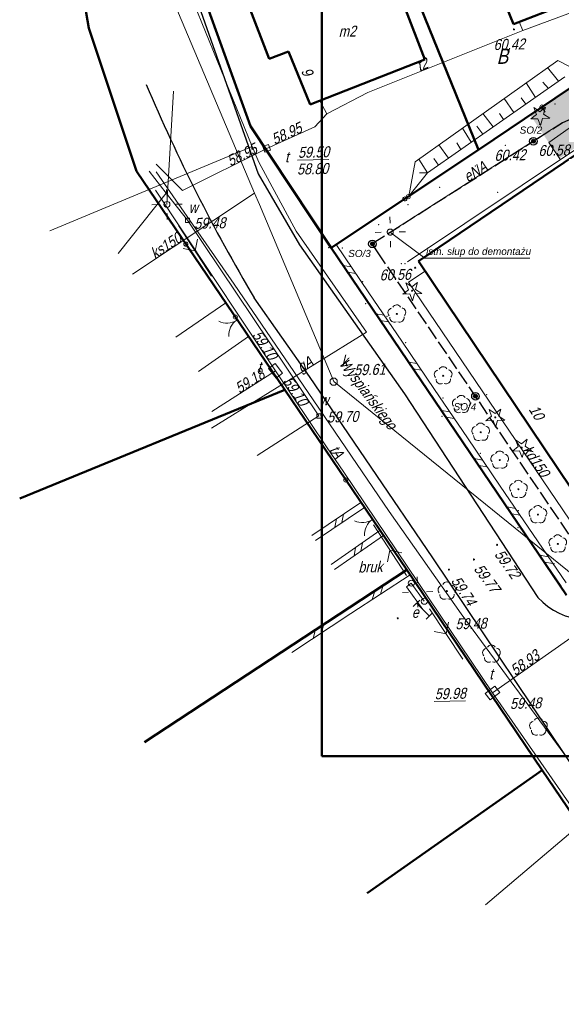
# Model space of a CAD drawing. Header units: metres. Extents: x 5515053 to 5515175, y 5844635 to 5844761.
# Tile 1 of 7: x 5515053 to 5515098, y 5844637 to 5844718. Entities that reach past the tile are written whole.
import ezdxf
from ezdxf.enums import TextEntityAlignment as Align

# ---------------------------------------------------------------- set-up
doc = ezdxf.new("R2010")
doc.units = ezdxf.units.M
doc.header["$LTSCALE"] = 1000
doc.header["$MEASUREMENT"] = 0
for name, pattern in [('0.5_0.5', [1, 0.5, -0.5]), ('1', [0]), ('ACAD_ISO02W100', [15, 12, -3]), ('BUD', [0]), ('GDE', [0]), ('KOC', [2, 1.5, -0.5]), ('KOJ', [0]), ('KOU', [1.5, 1, -0.5]), ('UPE', [0]), ('UPG', [0]), ('UPK', [0]), ('UPT', [0]), ('UPW', [0]), ('WSN', [0]), ('WSQ', [1.75, 1.25, -0.5])]:
    doc.linetypes.add(name, pattern=pattern)
doc.layers.get('0').update_dxf_attribs({"color": 250, "linetype": 'CONTINUOUS', "lineweight": 30})
for name, color, linetype in [('!KZ_GRANICE', 40, '0.5_0.5'), ('!KZ_MAPA', 253, '0.5_0.5'), ('OŚWIETLENIE', 1, 'CONTINUOUS'), ('OŚWIETLENIE2', 1, 'CONTINUOUS'), ('tabelka', 7, 'CONTINUOUS')]:
    doc.layers.add(name, color=color, linetype=linetype)
doc.layers.add('!KZ_NAWIERZCHNIA JEZDNIA', color=254, linetype='CONTINUOUS', lineweight=20, transparency=0.4)
doc.layers.add('!KZ_ZIELEŃ', color=82, linetype='CONTINUOUS', transparency=0.6)
for name, color, linetype, lineweight in [('_elektr sieć energet nN', 1, 'ACAD_ISO02W100', 30), ('EAD_T_1', 7, 'CONTINUOUS', 25), ('EAD_T_2', 7, 'CONTINUOUS', 25), ('EBU_L_1', 7, '1', 50), ('EBU_T_3', 7, 'CONTINUOUS', 18), ('EDZ_L_1', 30, 'GDE', 50), ('EUZ_T_1', 7, 'CONTINUOUS', 25), ('OŚW_PROJ', 2, 'CONTINUOUS', 35), ('point', 5, 'CONTINUOUS', 13), ('SDR_L_1', 7, '1', 25), ('SDR_R_L_1', 7, '1', 35), ('SDR_R_L_2', 7, '1', 18), ('SDR_T_3', 7, 'CONTINUOUS', 18), ('SZO_L_1', 7, '1', 18), ('SZO_R_L_1', 7, '1', 18), ('SZO_R_T_1', 7, 'CONTINUOUS', 18), ('SZO_T_1', 7, 'CONTINUOUS', 18), ('SZZ_R_T_1', 7, 'CONTINUOUS', 18), ('SZZ_R_T_2', 7, 'CONTINUOUS', 18), ('SZZ_T_1', 7, 'CONTINUOUS', 18), ('SZZ_T_2', 7, 'CONTINUOUS', 18), ('UEEA_T_2', 1, 'CONTINUOUS', 18), ('UEEA_T_3', 1, 'CONTINUOUS', 18), ('UEEN_L_1', 1, '1', 18), ('UEEN_R_L_1', 1, '1', 18), ('UEEN_R_T_2', 1, 'CONTINUOUS', 18), ('UEEN_T_7', 1, 'CONTINUOUS', 18), ('UGGN_L_1', 2, '1', 18), ('UGGN_T_2', 2, 'CONTINUOUS', 18), ('UKKA_T_2', 14, 'CONTINUOUS', 18), ('UKKA_T_3', 14, 'CONTINUOUS', 18), ('UKKD_R_L_1', 14, '1', 18), ('UKKD_R_T_2', 14, 'CONTINUOUS', 18), ('UKKS_L_1', 14, '1', 18), ('UKKS_R_T_2', 14, 'CONTINUOUS', 18), ('UTTA_R_T_2', 30, 'CONTINUOUS', 18), ('UTTA_R_T_3', 30, 'CONTINUOUS', 18), ('UTTA_T_2', 30, 'CONTINUOUS', 18), ('UTTA_T_3', 30, 'CONTINUOUS', 18), ('UTTM_L_1', 30, '1', 18), ('UTTM_R_L_1', 30, '1', 18), ('UTTM_R_T_2', 30, 'CONTINUOUS', 18), ('UTTM_R_T_6', 30, 'CONTINUOUS', 18), ('UTTM_T_2', 30, 'CONTINUOUS', 18), ('UTTM_T_6', 30, 'CONTINUOUS', 18), ('UWWA_T_2', 5, 'CONTINUOUS', 18), ('UWWA_T_3', 5, 'CONTINUOUS', 18), ('UWWO_L_1', 5, '1', 18), ('WUK_L_1', 15, '1', 18), ('WUK_R_T_1', 247, 'CONTINUOUS', 18), ('WUK_R_T_3', 247, 'CONTINUOUS', 18), ('WUK_T_1', 237, 'CONTINUOUS', 18), ('WUK_T_3', 247, 'CONTINUOUS', 18)]:
    doc.layers.add(name, color=color, linetype=linetype, lineweight=lineweight)
doc.styles.get("Standard").update_dxf_attribs({"font": 'ARIALN.TTF', "width": 0.75})
doc.styles.add('Ukośny', font='ariali.ttf')

# ---------------------------------------------------------------- blocks, each defined once
blk = doc.blocks.new('BGB')
at = {"color": 253, "lineweight": 13}
for centre, start, end in [((-1.5, 0), 0.00059, 59.99896), ((1.5, 0), 120.00104, 179.99941)]:
    blk.add_arc(centre, 1.5, start, end, dxfattribs=at)
blk = doc.blocks.new('DIG')
at = {"color": 253, "lineweight": 13}
for p, q in [((-0.78225, -0.26495), (-0.3012, 0.09375)), ((-0.3012, 0.09375), (-0.4937, 0.6621)), ((-0.4937, 0.6621), (-0.0039, 0.31545)), ((-0.0039, 0.31545), (0.4771, 0.67415)), ((0.4771, 0.67415), (0.2988, 0.1012)), ((0.2988, 0.1012), (0.7886, -0.24545)), ((-0.18225, -0.2575), (-0.78225, -0.26495)), ((0.01025, -0.82585), (-0.18225, -0.2575)), ((0.1886, -0.2529), (0.01025, -0.82585)), ((0.7886, -0.24545), (0.1886, -0.2529))]:
    blk.add_line(p, q, dxfattribs=at)
blk.add_circle((0, 0), 0.045, dxfattribs=at)
blk = doc.blocks.new('DLI')
at = {"color": 253, "lineweight": 13}
blk.add_circle((0, 0), 0.045, dxfattribs=at)
for centre, start, end in [((-0.357, 0.116), 102.14974, 221.85475), ((0, 0.375), 30.1454, 149.8546), ((0.357, 0.116), 318.14525, 77.85026), ((-0.22, -0.303), 174.15345, 293.84896), ((0.22, -0.303), 246.15104, 5.84655)]:
    blk.add_arc(centre, 0.375, start, end, dxfattribs=at)
blk = doc.blocks.new('DLN')
for centre, start, end in [((-0.357, 0.116), 102.14974, 221.85475), ((0, 0.375), 30.1454, 149.8546), ((0.357, 0.116), 318.14525, 77.85026), ((-0.22, -0.303), 174.15345, 293.84896), ((0.22, -0.303), 246.15104, 5.84655)]:
    blk.add_arc(centre, 0.375, start, end)
blk = doc.blocks.new('DIN')
for p, q in [((-0.78225, -0.26495), (-0.3012, 0.09375)), ((-0.3012, 0.09375), (-0.4937, 0.6621)), ((-0.4937, 0.6621), (-0.0039, 0.31545)), ((-0.0039, 0.31545), (0.4771, 0.67415)), ((0.4771, 0.67415), (0.2988, 0.1012)), ((0.2988, 0.1012), (0.7886, -0.24545)), ((-0.18225, -0.2575), (-0.78225, -0.26495)), ((0.01025, -0.82585), (-0.18225, -0.2575)), ((0.1886, -0.2529), (0.01025, -0.82585)), ((0.7886, -0.24545), (0.1886, -0.2529))]:
    blk.add_line(p, q)
blk = doc.blocks.new('LAT')
at = {"color": 253, "lineweight": 13}
for p, q in [((0, 0.75), (0, 1.25)), ((-1.25, 0), (-0.75, 0)), ((0.75, 0), (1.25, 0)), ((0, -0.75), (0, -1.25))]:
    blk.add_line(p, q, dxfattribs=at)
blk = doc.blocks.new('SLS')
at = {"color": 253, "lineweight": 13}
blk.add_circle((0, 0), 0.25, dxfattribs=at)
blk = doc.blocks.new('STE')
at = {"color": 253, "lineweight": 13}
for p, q in [((-0.75, 0.375), (-0.75, -0.375)), ((-0.75, 0), (0.75, 0)), ((0.75, 0.375), (0.75, -0.375))]:
    blk.add_line(p, q, dxfattribs=at)
blk = doc.blocks.new('PNN')
at = {"color": 253, "lineweight": 13}
for p, q in [((0.75, 0), (5.75, 0)), ((3.25, 0), (2.5429, 0.7071)), ((3.25, 0), (2.5429, -0.7071))]:
    blk.add_line(p, q, dxfattribs=at)
blk = doc.blocks.new('WLZ')
blk.add_circle((0, 0), 0.3)
blk = doc.blocks.new('WLD')
at = {"color": 253, "lineweight": 13}
for p, q in [((0.5, 0.333), (-0.5, 0.333)), ((-0.5, 0.333), (-0.5, -0.333)), ((0.5, -0.333), (0.5, 0.333)), ((-0.5, -0.333), (0.5, -0.333))]:
    blk.add_line(p, q, dxfattribs=at)
blk = doc.blocks.new('WLM')
for p, q in [((0.25, 0.25), (-0.25, 0.25)), ((-0.25, 0.25), (-0.25, -0.25)), ((0.25, -0.25), (0.25, 0.25)), ((-0.25, -0.25), (0.25, -0.25))]:
    blk.add_line(p, q)
blk = doc.blocks.new('ZAS')
at = {"color": 253, "lineweight": 13}
for p, q in [((0.175, 0.175), (-0.175, 0.175)), ((-0.175, 0.175), (-0.175, -0.175)), ((0.175, -0.175), (0.175, 0.175)), ((-0.175, -0.175), (0.175, -0.175))]:
    blk.add_line(p, q, dxfattribs=at)
blk = doc.blocks.new('WSU')
blk.add_circle((0, 0), 0.045)
blk = doc.blocks.new('MAPA')
at = {"color": 253, "lineweight": 13}
for p, q in [((20.462, -59.737), (20.451, -59.237)), ((19.23, -60.515), (19.73, -60.504)), ((21.229, -60.469), (21.729, -60.458)), ((20.497, -61.236), (20.509, -61.736))]:
    blk.add_line(p, q, dxfattribs=at)
blk.add_circle((20.48, -60.487), 0.25, dxfattribs=at)
at = {"layer": 'EBU_L_1', "color": 253, "linetype": 'BUD', "lineweight": 50}
for p, q in [((30.665, -43.287), (28.182, -37.103)), ((38.011, -40.417), (30.665, -43.287)), ((8.774, -41.732), (10.487, -46.164)), ((21.618, -41.786), (23.341, -46.207)), ((10.487, -46.164), (12.061, -45.553)), ((13.855, -49.947), (12.061, -45.553)), ((23.341, -46.207), (13.855, -49.947)), ((23.341, -46.207), (23.341, -46.207)), ((22.806, -62.893), (35.707, -54.163)), ((40.25, -88.887), (22.806, -62.893))]:
    blk.add_line(p, q, dxfattribs=at)
at = {"layer": 'EBU_L_1', "color": 253, "linetype": 'BUD'}
for p, q in [((22.806, -62.893), (35.707, -54.163)), ((40.25, -88.887), (22.806, -62.893))]:
    blk.add_line(p, q, dxfattribs=at)
at = {"layer": 'EDZ_L_1', "color": 253, "linetype": 'GDE'}
for p, q in [((-4.43, -43.61), (-6.57, -31.5)), ((19.45, -33.12), (27.765, -53.697)), ((5.344, -41.791), (8.925, -51.731)), ((43.5, -43.03), (27.765, -53.697)), ((-0.492, -55.459), (-4.43, -43.61)), ((15.61, -61.79), (8.925, -51.731)), ((27.765, -53.697), (15.61, -61.79)), ((-0.492, -55.459), (11.759, -73.541)), ((15.61, -61.79), (35.05, -90.51)), ((-10.139, -82.529), (11.759, -73.541)), ((11.759, -73.541), (21.845, -88.432)), ((21.845, -88.432), (0.168, -102.666)), ((21.845, -88.432), (33.04, -104.977)), ((33.04, -104.977), (18.571, -115.154)), ((46.08, -124.351), (33.04, -104.977))]:
    blk.add_line(p, q, dxfattribs=at)
at = {"layer": 'point', "color": 253}
for p in [(34.093, -49.901, 60.941), (34.093, -49.901, 60.941), (32.835, -51.578, 60.862), (32.835, -51.578, 60.862), (29.996, -53.303, 60.671), (29.996, -53.303, 60.671), (27.501, -55.032, 60.838), (27.501, -55.032, 60.838), (24.57, -56.788, 60.78), (24.57, -56.788, 60.78), (29.359, -57.208, 60.669), (29.359, -57.208, 60.669), (21.934, -58.206, 60.747), (21.934, -58.206, 60.747), (19.51, -59.861, 60.662), (19.51, -59.861, 60.662), (15.398, -61.78, 59.632), (15.398, -61.78, 59.632), (16.524, -61.815, 60.479), (16.524, -61.815, 60.479), (21.403, -63.087, 60.549), (21.403, -63.087, 60.549), (21.701, -63.1, 60.635), (21.701, -63.1, 60.635), (18.191, -64.601, 60.589), (18.191, -64.601, 60.589), (18.45, -66.395, 59.681), (18.45, -66.395, 59.681), (20.208, -67.453, 60.509), (20.208, -67.453, 60.509), (21.741, -69.619, 60.535), (21.741, -69.619, 60.535), (28.446, -73.935, 60.389), (28.446, -73.935, 60.389), (24.845, -74.217, 60.477), (24.845, -74.217, 60.477), (24.742, -75.713, 59.844), (24.742, -75.713, 59.844), (27.911, -78.795, 60.509), (27.911, -78.795, 60.509), (31.073, -83.519, 60.447), (31.073, -83.519, 60.447), (31.029, -84.932, 59.956), (31.029, -84.932, 59.956), (34.017, -87.905, 60.523), (34.017, -87.905, 60.523)]:
    blk.add_point(p, dxfattribs=at)
at = {"layer": 'SDR_L_1', "color": 253, "linetype": 'KOJ', "lineweight": 25}
for p, q in [((4.835, -42.243), (9.576, -55.667)), ((9.576, -55.667), (12.992, -61.54)), ((12.992, -61.54), (21.659, -73.852)), ((13.814, -72.433), (9.232, -65.917)), ((23.993, -87.432), (13.814, -72.433)), ((21.659, -73.852), (32.67, -90.712)), ((36.32, -105.792), (23.993, -87.432))]:
    blk.add_line(p, q, dxfattribs=at)
at = {"layer": 'SDR_L_1', "color": 253, "linetype": 'KOU', "lineweight": 18}
for p, q in [((35.737, -51.552), (33.592, -53.092)), ((33.592, -53.092), (34.535, -54.501))]:
    blk.add_line(p, q, dxfattribs=at)
at = {"layer": 'SDR_L_1', "color": 253, "linetype": 'KOC', "lineweight": 18}
for p, q in [((6.881, -66.342), (2.766, -69.168)), ((4.622, -72.025), (8.766, -69.129))]:
    blk.add_line(p, q, dxfattribs=at)
at = {"layer": 'SDR_L_1', "color": 253, "linetype": 'KOJ', "lineweight": 25}
for centre, radius, start, end in [((134.07, 8.209), 145.187, 202.89666, 210.70106), ((36.997, -86.628), 5.95, 223.34882, 306.9995)]:
    blk.add_arc(centre, radius, start, end, dxfattribs=at)
at = {"layer": 'SDR_R_L_1', "color": 253, "linetype": 'KOC', "lineweight": 18}
blk.add_line((21.917, -62.934), (36.121, -53.434), dxfattribs=at)
at = {"layer": 'SDR_R_L_2', "color": 253, "linetype": '1'}
for p, q in [((18.303, -65.801), (15.589, -61.805)), ((18.717, -65.52), (16.002, -61.524)), ((17.251, -63.362), (16.566, -63.244)), ((17.631, -63.922), (16.946, -63.803)), ((21.018, -69.796), (18.303, -65.801)), ((21.431, -69.515), (18.717, -65.52)), ((19.965, -67.358), (19.28, -67.239)), ((20.345, -67.917), (19.66, -67.799)), ((23.732, -73.792), (21.018, -69.796)), ((24.146, -73.511), (21.431, -69.515)), ((22.68, -71.353), (21.995, -71.235)), ((23.06, -71.913), (22.375, -71.794)), ((26.446, -77.787), (23.732, -73.792)), ((26.86, -77.506), (24.146, -73.511)), ((25.394, -75.349), (24.709, -75.23)), ((25.774, -75.908), (25.089, -75.789)), ((29.161, -81.783), (26.446, -77.787)), ((29.574, -81.502), (26.86, -77.506)), ((28.108, -79.344), (27.423, -79.225)), ((28.488, -79.903), (27.803, -79.785)), ((31.875, -85.778), (29.161, -81.783)), ((32.289, -85.497), (29.574, -81.502)), ((14.012, -85.571), (18.06, -82.837)), ((14.292, -85.986), (18.34, -83.252)), ((16.478, -84.509), (16.603, -83.822)), ((30.823, -83.339), (30.138, -83.221)), ((31.203, -83.899), (30.518, -83.78)), ((15.911, -84.892), (16.036, -84.204)), ((15.595, -87.967), (19.631, -85.163)), ((35.003, -89.492), (32.289, -85.497)), ((15.88, -88.378), (19.917, -85.574)), ((18.06, -86.864), (18.178, -86.173)), ((34.589, -89.773), (31.875, -85.778)), ((17.495, -87.256), (17.613, -86.565)), ((33.537, -87.335), (32.852, -87.216)), ((33.917, -87.894), (33.232, -87.776)), ((21.843, -88.42), (16.955, -91.623)), ((22.117, -88.838), (17.23, -92.041)), ((19.204, -90.149), (18.989, -90.888)), ((19.888, -89.701), (19.673, -90.44)), ((16.955, -91.623), (12.068, -94.827)), ((17.23, -92.041), (12.342, -95.245)), ((14.316, -93.353), (14.102, -94.092)), ((15.001, -92.905), (14.786, -93.643))]:
    blk.add_line(p, q, dxfattribs=at)
at = {"layer": 'SZO_L_1', "color": 253, "linetype": '1'}
for p, q in [((33.011, -50.141), (38.256, -46.586)), ((27.765, -53.697), (33.011, -50.141)), ((21.687, -57.743), (27.765, -53.697)), ((-0.492, -55.459), (3.592, -61.487)), ((15.609, -61.789), (21.687, -57.743)), ((3.592, -61.487), (7.675, -67.514)), ((7.675, -67.514), (11.759, -73.541)), ((11.759, -73.541), (16.802, -80.986)), ((16.802, -80.986), (21.845, -88.432))]:
    blk.add_line(p, q, dxfattribs=at)
for centre in [(33.011, -50.141), (21.687, -57.743), (3.592, -61.487), (7.675, -67.514), (16.802, -80.986)]:
    blk.add_circle(centre, 0.17, dxfattribs=at)
at = {"layer": 'SZO_R_L_1', "color": 253, "linetype": '1'}
for p, q in [((38.256, -46.586), (33.011, -50.141)), ((33.011, -50.141), (27.765, -53.697)), ((27.765, -53.697), (21.967, -57.556)), ((21.967, -57.556), (16.17, -61.416))]:
    blk.add_line(p, q, dxfattribs=at)
for centre in [(33.011, -50.141), (21.967, -57.556)]:
    blk.add_circle(centre, 0.17, dxfattribs=at)
at = {"layer": 'UEEN_L_1', "color": 253, "linetype": 'UPE', "lineweight": 18}
for p, q in [((2.566, -48.827), (2.022, -58.202)), ((22.22, -89.523), (21.817, -89.813)), ((21.817, -89.813), (23.181, -91.712))]:
    blk.add_line(p, q, dxfattribs=at)
at = {"layer": 'UEEN_L_1', "color": 253, "linetype": '1', "lineweight": 18}
blk.add_line((22.22, -89.523), (23.295, -91.019), dxfattribs=at)
at = {"layer": 'UEEN_R_L_1', "color": 253, "linetype": 'UPE', "lineweight": 18}
blk.add_line((34.724, -51.425), (20.48, -60.487), dxfattribs=at)
at = {"layer": 'UGGN_L_1', "color": 253, "linetype": 'UPG', "lineweight": 18}
for p, q in [((4.259, -41.566), (9.074, -53.418)), ((9.074, -53.418), (-7.639, -60.396)), ((9.074, -53.418), (9.614, -54.716)), ((9.614, -54.716), (12.696, -60.406)), ((12.696, -60.406), (18.51, -68.754)), ((18.51, -68.754), (5.72, -76.701))]:
    blk.add_line(p, q, dxfattribs=at)
at = {"layer": 'UKKD_R_L_1', "color": 253, "linetype": 'UPK', "lineweight": 18}
for p, q in [((32.994, -50.145), (33.274, -50.569)), ((23.355, -63.711), (21.996, -64.632)), ((21.996, -64.632), (41.735, -93.824))]:
    blk.add_line(p, q, dxfattribs=at)
at = {"layer": 'UKKS_L_1', "color": 253, "linetype": 'UPK', "lineweight": 18}
for p, q in [((9.273, -57.274), (-2.843, -28.547)), ((-0.825, -63.969), (9.273, -57.274)), ((9.665, -58.216), (9.273, -57.274)), ((15.804, -72.857), (9.665, -58.216)), ((41.735, -93.824), (15.804, -72.857))]:
    blk.add_line(p, q, dxfattribs=at)
at = {"layer": 'UTTM_L_1', "color": 253, "linetype": 'UPT', "lineweight": 18}
for p, q in [((7.586, -64.805), (1.14, -55.492)), ((1.095, -57.033), (5.665, -63.919)), ((5.665, -63.919), (11.002, -71.968)), ((13.694, -73.756), (7.586, -64.805)), ((11.002, -71.968), (15.218, -78.242)), ((20.403, -83.594), (13.694, -73.756)), ((15.218, -78.242), (16.637, -80.35)), ((16.637, -80.35), (28.932, -98.6)), ((26.35, -92.069), (20.403, -83.594)), ((28.932, -98.6), (44.334, -87.722)), ((34.209, -102.77), (26.35, -92.069)), ((28.932, -98.6), (40.066, -114.687)), ((38.382, -108.485), (34.209, -102.77))]:
    blk.add_line(p, q, dxfattribs=at)
at = {"layer": 'UTTM_R_L_1', "color": 253, "linetype": 'UPT', "lineweight": 18}
for p, q in [((41.574, -40.075), (31.428, -43.82)), ((31.428, -43.82), (31.141, -43.106)), ((31.428, -43.82), (18.633, -48.936)), ((15.243, -50.715), (14.658, -49.628)), ((18.633, -48.936), (15.243, -50.715)), ((15.243, -50.715), (14.237, -51.779)), ((14.237, -51.779), (10.277, -53.57)), ((10.277, -53.57), (3.316, -57.052)), ((3.316, -57.052), (1.145, -54.882)), ((11.002, -71.968), (5.748, -75.32))]:
    blk.add_line(p, q, dxfattribs=at)
at = {"layer": 'UWWO_L_1', "color": 253, "linetype": 'UPW', "lineweight": 18}
for p, q in [((0.559, -55.455), (1.971, -57.263)), ((1.971, -57.263), (-2.005, -62.266)), ((1.971, -57.263), (3.733, -59.513)), ((3.733, -59.513), (14.579, -75.696)), ((14.579, -75.696), (9.474, -78.975))]:
    blk.add_line(p, q, dxfattribs=at)
at = {"layer": 'WUK_L_1', "color": 253, "linetype": 'WSQ', "lineweight": 18}
for p, q in [((34.315, -46.294), (22.546, -54.667)), ((36.796, -47.577), (34.315, -46.294)), ((23.567, -55.574), (34.917, -47.65)), ((22.546, -54.667), (22.012, -57.53)), ((22.012, -57.53), (23.567, -55.574)), ((33.04, -104.977), (22.725, -89.732)), ((46.08, -124.351), (33.04, -104.977))]:
    blk.add_line(p, q, dxfattribs=at)
at = {"layer": 'WUK_L_1', "color": 253, "linetype": 'WSN', "lineweight": 18}
for p, q in [((34.395, -48.012), (33.479, -46.883)), ((31.698, -48.155), (32.476, -49.357)), ((33.548, -48.602), (33.097, -48.092)), ((30.684, -50.609), (29.887, -49.447)), ((31.678, -49.915), (31.286, -49.394)), ((28.991, -51.788), (28.135, -50.687)), ((29.847, -51.188), (29.515, -50.676)), ((27.17, -53.06), (26.453, -51.887)), ((28.125, -52.398), (27.639, -51.719)), ((25.299, -54.364), (24.484, -53.282)), ((26.313, -53.66), (25.971, -53.118)), ((23.567, -55.574), (22.851, -54.45)), ((24.463, -54.953), (24.07, -54.392)), ((23.567, -55.574), (22.897, -55.59)), ((28.356, -116.128), (36.116, -109.547))]:
    blk.add_line(p, q, dxfattribs=at)
at = {"layer": 'SZO_R_T_1', "color": 253, "rotation": 124.1130512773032}
blk.add_blockref('BGB', (19.018, -84.256), dxfattribs=at)
at = {"layer": 'SZO_T_1', "color": 253, "rotation": 123.3230715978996}
blk.add_blockref('BGB', (7.805, -67.771), dxfattribs=at)
at = {"layer": 'SZZ_R_T_1', "color": 253, "rotation": 1.322970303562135}
blk.add_blockref('DLI', (21.026, -67.256), dxfattribs=at)
at = {"layer": 'SZZ_R_T_2', "color": 253, "rotation": 1.322970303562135}
blk.add_blockref('DIN', (32.86, -50.848), dxfattribs=at)
at = {"layer": 'SZZ_T_1', "color": 253, "rotation": 1.322970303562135}
for name, p in [('DIG', (22.282, -65.336)), ('DLI', (24.855, -72.368)), ('DLI', (26.35, -74.744)), ('DIG', (29.156, -75.81)), ('DLI', (27.954, -77.038)), ('DIG', (31.344, -78.31)), ('DLI', (29.527, -79.342)), ('DLI', (31.073, -81.757)), ('DLI', (32.682, -83.85)), ('DLI', (34.328, -86.273)), ('DLI', (25.166, -90.175))]:
    blk.add_blockref(name, p, dxfattribs=at)
at = {"layer": 'SZZ_T_2', "color": 253, "rotation": 1.322970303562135}
for p in [(28.847, -95.382), (32.728, -101.414)]:
    blk.add_blockref('DLN', p, dxfattribs=at)
at = {"layer": 'UEEA_T_2', "color": 253}
for name, p, rotation in [('LAT', (2.022, -58.202), 1.322970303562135), ('SLS', (2.022, -58.202), 1.322970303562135), ('LAT', (22.737, -90.252), 1.322970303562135), ('SLS', (22.22, -89.523), 1.322970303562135), ('STE', (23.181, -91.712), 315.0730954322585), ('SLS', (23.295, -91.019), 1.322970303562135)]:
    blk.add_blockref(name, p, dxfattribs=dict(at, rotation=rotation))
at = {"layer": 'UEEN_T_7', "color": 253}
for p, rotation in [((2.578, -59.32), 303.1430703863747), ((22.22, -89.523), 122.8330738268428), ((23.295, -91.019), 303.6030699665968)]:
    blk.add_blockref('PNN', p, dxfattribs=dict(at, rotation=rotation))
at = {"layer": 'UKKA_T_2', "color": 253, "rotation": 1.322970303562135}
blk.add_blockref('WLZ', (15.804, -72.857), dxfattribs=at)
at = {"layer": 'UTTA_R_T_2', "color": 253}
for name, p, rotation in [('WLM', (10.277, -53.57), 289.6430136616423), ('WLD', (11.002, -71.968), 307.9630870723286)]:
    blk.add_blockref(name, p, dxfattribs=dict(at, rotation=rotation))
at = {"layer": 'UTTA_T_2', "color": 253, "rotation": 37.28279613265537}
blk.add_blockref('WLD', (28.932, -98.6), dxfattribs=at)
at = {"layer": 'UWWA_T_2', "color": 253, "rotation": 1.322970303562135}
for p in [(3.733, -59.513), (14.579, -75.696)]:
    blk.add_blockref('ZAS', p, dxfattribs=at)
at = {"layer": 'WUK_R_T_1', "color": 253, "rotation": 1.322970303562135}
blk.add_blockref('WSU', (22.538, -63.43), dxfattribs=at)
at = {"layer": 'WUK_T_1', "color": 253, "rotation": 1.322970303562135}
for p in [(30.705, -43.726), (29.309, -86.349), (27.396, -87.563), (25.325, -88.401), (21.097, -92.43)]:
    blk.add_blockref('WSU', p, dxfattribs=at)
at = {"layer": 'EAD_T_1', "color": 253, "oblique": 15}
for s, rotation, p in [('9', 297.71305, (13.216, -47.421)), ('10', 301.85307, (32.192, -75.63))]:
    blk.add_text(s, height=0.9, rotation=rotation, dxfattribs=at).set_placement(p, align=Align.CENTER)
at = {"layer": 'EAD_T_2', "color": 253, "oblique": 15}
blk.add_text('Wyspiańskiego', height=0.9, rotation=307.07308, dxfattribs=at).set_placement((18.569, -73.935), align=Align.MIDDLE)
at = {"layer": 'EBU_T_3', "color": 253, "oblique": 15}
blk.add_text('m2', height=0.9, rotation=1.32297, dxfattribs=at).set_placement((16.925, -43.875), align=Align.MIDDLE)
at = {"layer": 'EUZ_T_1', "color": 253, "oblique": 15}
blk.add_text('B', height=1.25, rotation=1.32297, dxfattribs=at).set_placement((29.736, -45.949), align=Align.MIDDLE)
at = {"layer": 'SDR_T_3', "color": 253, "oblique": 15}
blk.add_text('bruk', height=0.9, rotation=1.32297, dxfattribs=at).set_placement((18.838, -88.161), align=Align.MIDDLE)
at = {"layer": 'UEEA_T_3', "color": 253, "oblique": 15}
blk.add_text('e', height=0.9, rotation=1.32297, dxfattribs=at).set_placement((22.267, -92.393))
at = {"layer": 'UEEN_R_T_2', "color": 253, "oblique": 15}
blk.add_text('eNA', height=0.9, rotation=31.47282, dxfattribs=at).set_placement((27.735, -55.868), align=Align.CENTER)
at = {"layer": 'UGGN_T_2', "color": 253, "oblique": 15}
blk.add_text('gA', height=0.9, rotation=30.23281, dxfattribs=at).set_placement((12.658, -71.34), align=Align.TOP_LEFT)
at = {"layer": 'UKKA_T_3', "color": 253, "oblique": 15}
for s, p in [('k', (16.434, -70.692)), ('59.61', (17.482, -71.438))]:
    blk.add_text(s, height=0.9, rotation=1.32297, dxfattribs=at).set_placement(p, align=Align.TOP_LEFT)
at = {"layer": 'UKKD_R_T_2', "color": 253, "oblique": 15}
blk.add_text('kd150', height=0.9, rotation=304.06308, dxfattribs=at).set_placement((32.165, -79.671), align=Align.CENTER)
at = {"layer": 'UKKS_R_T_2', "color": 253, "oblique": 15}
blk.add_text('ks150', height=0.9, rotation=33.52278, dxfattribs=at).set_placement((2.18, -61.979), align=Align.CENTER)
at = {"layer": 'UTTA_R_T_3', "color": 253, "oblique": 15}
for s, p in [('%%U59.50', (12.866, -54.351)), ('t', (11.794, -54.716)), ('t', (9.525, -72.082))]:
    blk.add_text(s, height=0.9, rotation=1.32297, dxfattribs=at).set_placement(p)
blk.add_text('58.80', height=0.9, rotation=1.32297, dxfattribs=at).set_placement((12.767, -54.833), align=Align.TOP_LEFT)
at = {"layer": 'UTTA_T_3', "color": 253, "oblique": 15}
for s, rotation, p in [('t', 1.32297, (28.645, -96.587)), ('%%U59.98', 1.32294, (24.142, -98.231))]:
    blk.add_text(s, height=0.9, rotation=rotation, dxfattribs=at).set_placement(p, align=Align.TOP_LEFT)
at = {"layer": 'UTTM_R_T_2', "color": 253, "oblique": 15}
blk.add_text('t2', height=0.9, rotation=21.36285, dxfattribs=at).set_placement((23.28, -47.049), align=Align.CENTER)
at = {"layer": 'UTTM_R_T_6', "color": 253, "oblique": 15}
for s, rotation, p in [('58.95', 24.39284, (10.921, -53.275)), ('59.10', 303.90307, (11.572, -72.815))]:
    blk.add_text(s, height=0.9, rotation=rotation, dxfattribs=at).set_placement(p)
for s, rotation, p in [('58.95', 26.59281, (9.575, -53.917)), ('59.10', 303.55307, (10.453, -71.151)), ('59.18', 32.53278, (10.194, -72.487))]:
    blk.add_text(s, height=0.9, rotation=rotation, dxfattribs=at).set_placement(p, align=Align.RIGHT)
at = {"layer": 'UTTM_T_2', "color": 253, "oblique": 15}
blk.add_text('tA', height=0.9, rotation=304.70308, dxfattribs=at).set_placement((16.153, -77.991), align=Align.TOP_LEFT)
at = {"layer": 'UTTM_T_6', "color": 253, "oblique": 15}
for s, rotation, p in [('59.48', 1.32297, (25.849, -92.44)), ('58.93', 35.04279, (30.283, -96.479)), ('59.48', 1.32297, (30.362, -99.028))]:
    blk.add_text(s, height=0.9, rotation=rotation, dxfattribs=at).set_placement(p, align=Align.TOP_LEFT)
at = {"layer": 'UWWA_T_3', "color": 253, "oblique": 15}
for s, p in [('w', (3.809, -58.021)), ('59.48', (4.269, -59.321)), ('w', (14.618, -73.925)), ('59.70', (15.251, -75.341))]:
    blk.add_text(s, height=0.9, rotation=1.32297, dxfattribs=at).set_placement(p, align=Align.TOP_LEFT)
at = {"layer": 'WUK_R_T_3', "color": 253, "oblique": 15}
for s, p in [('60.58', (32.728, -54.202)), ('60.56', (19.612, -64.488))]:
    blk.add_text(s, height=0.9, rotation=1.32297, dxfattribs=at).set_placement(p)
at = {"layer": 'WUK_T_3', "color": 253, "oblique": 15}
for s, rotation, p in [('60.42', 1.32297, (29.024, -45.436)), ('60.42', 1.32297, (29.096, -54.596)), ('59.72', 305.28307, (29.047, -87.145)), ('59.77', 306.50308, (27.345, -88.355)), ('59.74', 303.49307, (25.467, -89.328))]:
    blk.add_text(s, height=0.9, rotation=rotation, dxfattribs=at).set_placement(p)
blk = doc.blocks.new('GRANICE')
at = {"layer": 'EDZ_L_1', "linetype": 'GDE'}
for p, q in [((-4.43, -43.61), (-6.57, -31.5)), ((19.45, -33.12), (27.765, -53.697)), ((5.344, -41.791), (8.925, -51.731)), ((43.5, -43.03), (27.765, -53.697)), ((-0.492, -55.459), (-4.43, -43.61)), ((15.61, -61.79), (8.925, -51.731)), ((27.765, -53.697), (15.61, -61.79)), ((-0.492, -55.459), (11.759, -73.541)), ((15.61, -61.79), (35.05, -90.51)), ((-10.139, -82.529), (11.759, -73.541)), ((11.759, -73.541), (21.845, -88.432)), ((21.845, -88.432), (0.168, -102.666)), ((21.845, -88.432), (33.04, -104.977)), ((33.04, -104.977), (18.571, -115.154)), ((46.08, -124.351), (33.04, -104.977))]:
    blk.add_line(p, q, dxfattribs=at)
blk = doc.blocks.new('A$C77956BA5')
at = {"layer": 'OŚWIETLENIE', "linetype": 'Continuous'}
h = blk.add_hatch(color=256, dxfattribs=at)
edge = h.paths.add_edge_path()
edge.add_arc((0.48, 0.49), 0.239, 0, 360)
for centre, radius in [((0.48, 0.48), 0.482), ((0.48, 0.49), 0.239)]:
    blk.add_circle(centre, radius, dxfattribs=at)

msp = doc.modelspace()

# ---------------------------------------------------------------- hatches: boundary and pattern name
at = {"layer": '!KZ_NAWIERZCHNIA JEZDNIA', "linetype": '0.5_0.5', "ltscale": 100}
h = msp.add_hatch(color=256, dxfattribs=at)
h.dxf.hatch_style = 1
edge = h.paths.add_edge_path()
edge.add_line((5515060.668, 5844717.163), (5515071.856, 5844700.585))
edge = h.paths.add_edge_path()
edge.add_line((5515123.406, 5844692.719), (5515127.965, 5844695.795))
edge.add_line((5515127.965, 5844695.795), (5515127.392, 5844696.645))
edge.add_arc((5515128.221, 5844697.204), 1, 124.01299, 214.01299, ccw=False)
edge.add_line((5515127.661, 5844698.033), (5515130.977, 5844700.271))
edge.add_line((5515130.977, 5844700.271), (5515121.188, 5844714.777))
edge.add_line((5515121.188, 5844714.777), (5515117.872, 5844712.539))
edge.add_arc((5515117.313, 5844713.368), 1, 214.01299, 304.01299, ccw=False)
edge.add_line((5515116.484, 5844712.809), (5515114.526, 5844715.71))
edge.add_line((5515114.526, 5844715.71), (5515109.967, 5844712.633))
edge.add_line((5515109.967, 5844712.633), (5515123.406, 5844692.719))
at = {"layer": '!KZ_ZIELEŃ'}
h = msp.add_hatch(color=256, dxfattribs=at)
h.dxf.hatch_style = 1
h.paths.add_polyline_path([(5515112.788, 5844687.996), (5515118.129, 5844691.6), (5515112.049, 5844700.61), (5515106.941, 5844708.178), (5515110.257, 5844710.416), (5515110.536, 5844710.701), (5515110.666, 5844711.597), (5515109.967, 5844712.633), (5515114.526, 5844715.71), (5515116.484, 5844712.809), (5515117.122, 5844712.386), (5515117.872, 5844712.539), (5515121.188, 5844714.777), (5515120.841, 5844715.758), (5515120.496, 5844716.696), (5515111.123, 5844717.704), (5515107.081, 5844718.138), (5515098.5, 5844712.323), (5515095.618, 5844710.37), (5515098.047, 5844706.771), (5515099.421, 5844707.701), (5515099.491, 5844707.596), (5515099.643, 5844707.372), (5515099.95, 5844706.92), (5515100.234, 5844706.502)])
h.paths.add_polyline_path([(5515116.433, 5844683.544), (5515113.756, 5844687.417), (5515113.756, 5844687.417)])

# ---------------------------------------------------------------- linework, layer by layer
at = {"layer": '_elektr sieć energet nN', "color": 0, "linetype": 'ByBlock', "lineweight": 13}
for p, q in [((5515084.083, 5844700.639), (5515086.908, 5844698.531)), ((5515086.908, 5844698.531), (5515095.597, 5844698.531))]:
    msp.add_line(p, q, dxfattribs=at)
at = {"layer": '_elektr sieć energet nN', "color": 1, "ltscale": 0.0001}
for points in [[(5515096.234, 5844708.425), (5515098.264, 5844709.722), (5515100.133, 5844710.542), (5515102.672, 5844711.652), (5515103.758, 5844712.026)], [(5515082.574, 5844699.732), (5515095.987, 5844708.268)], [(5515099.668, 5844674.462), (5515082.635, 5844699.595)], [(5515083.065, 5844698.96), (5515082.635, 5844699.595)]]:
    msp.add_lwpolyline(points, dxfattribs=at)
at = {"layer": 'tabelka', "lineweight": 50}
for p in [(5515078.406, 5844728.094), (5515174.156, 5844657.344)]:
    msp.add_line(p, (5515078.406, 5844657.344), dxfattribs=at)

# ---------------------------------------------------------------- block references
at = {"layer": '!KZ_GRANICE', "linetype": 'Continuous'}
msp.add_blockref('GRANICE', (5515063.58, 5844761.17), dxfattribs=at)
at = {"layer": '!KZ_MAPA', "linetype": 'Continuous'}
msp.add_blockref('MAPA', (5515063.58, 5844761.17), dxfattribs=at)
at = {"layer": 'OŚWIETLENIE2', "xscale": 0.648, "yscale": 0.648, "zscale": 0.648}
for p in [(5515095.577, 5844707.886), (5515082.275, 5844699.397), (5515090.791, 5844686.796)]:
    msp.add_blockref('A$C77956BA5', p, dxfattribs=at)

# ---------------------------------------------------------------- texts
at = {"layer": 'OŚW_PROJ', "color": 1, "linetype": 'Continuous', "lineweight": 15, "char_height": 0.5881, "width": 38.91406, "attachment_point": 1, "style": 'Ukośny'}
for s, insert in [('SO/2', (5515094.755, 5844709.414)), ('SO/3', (5515080.583, 5844699.211)), ('SO/4', (5515089.292, 5844686.534))]:
    msp.add_mtext(s, dxfattribs=dict(at, insert=insert))
at = {"layer": 'OŚW_PROJ', "color": 0, "linetype": 'Continuous', "lineweight": 15, "insert": (5515087.025, 5844699.383), "char_height": 0.58806, "width": 38.91406, "attachment_point": 1, "style": 'Ukośny'}
msp.add_mtext('istn. słup do demontażu', dxfattribs=at)

doc.saveas('drawing.dxf')
